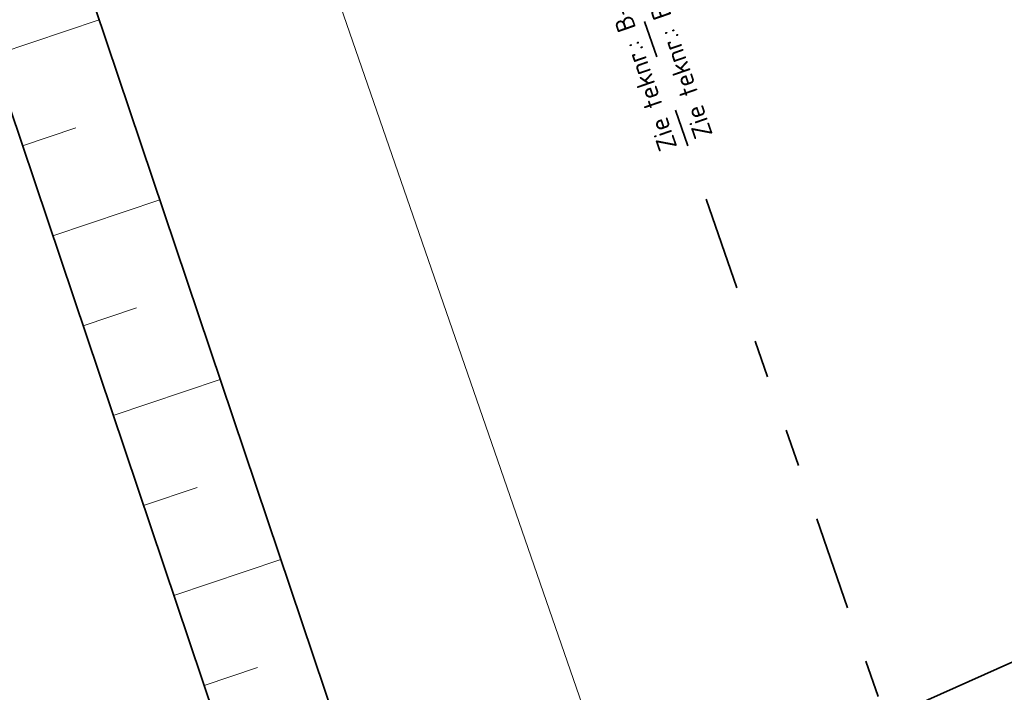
# Model space of a CAD drawing. Header units: metres. Extents: x 264779 to 275389, y 575281 to 580396.
# Tile 138 of 174: x 265452 to 265479, y 577048 to 577066. Entities that reach past the tile are written whole.
import ezdxf

# ---------------------------------------------------------------- set-up
doc = ezdxf.new("R2010")
doc.units = ezdxf.units.M
doc.linetypes.add('AL-TEKENBLADGRENS', pattern=[11.5, 2.5, -1.5, 1, -1.5, 1, -1.5, 2.5])
doc.layers.add('N-BH-KG-GRENS_PERCEEL-G', color=160, linetype='KG-PERCEEL', lineweight=18, true_color=0x003fff)
doc.layers.add('N-GV-GR-GRAS_BERMKRUIDENMENGSEL-A', color=7, linetype='Continuous', lineweight=18, true_color=0x00a500)
for name, color, linetype, lineweight in [('N-WE-GW-TALUD_KRUIN-G', 3, 'Continuous', 35), ('N-WE-GW-TALUD_TEEN-G', 94, 'Continuous', 35), ('N-WE-GW-TALUDARCERING_KORT-G', 90, 'Continuous', 18), ('N-WE-GW-TALUDARCERING_LANG-G', 60, 'Continuous', 13), ('N-WE-GW-WATERGANG_BODEM-G', 44, 'Continuous', 35), ('X-XX-AL-TEKENBLADGRENS-G', 7, 'AL-TEKENBLADGRENS', 35), ('X-XX-AL-TEKENBLADGRENS_01-T25', 7, 'Continuous', 35), ('X-XX-AL-TEKENBLADGRENS_02-T25', 7, 'Continuous', 35)]:
    doc.layers.add(name, color=color, linetype=linetype, lineweight=lineweight)
doc.layers.add('X-XX-AL-HULPLAAG-G', color=6, linetype='Continuous', lineweight=18, plot=False)
doc.styles.add('NLCS-ISO-M1000-T25', font='NLCS-ISO.ttf', dxfattribs={"height": 2.5})
doc.styles.get("Standard").update_dxf_attribs({"font": 'arial.ttf'})
doc.linetypes.add('KG-PERCEEL', pattern='A,2.75,-1,["P",Standard,S=0.9,R=0,X=-0.5,Y=-0.45],-1,2.75,-1,[5,NLCS.shx,S=0.375,R=0,X=0,Y=0],-1', length=9.5)

msp = doc.modelspace()

# ---------------------------------------------------------------- hatches: boundary and pattern name
at = {"layer": 'N-GV-GR-GRAS_BERMKRUIDENMENGSEL-A'}
h = msp.add_hatch(dxfattribs=at)
h.set_pattern_fill('AGR-KRUIDEN', color=256, scale=0.5625, pattern_type=2)
h.set_pattern_definition([(109.08852576, (53431.1034, 115509.4029), (-1.011904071, 0.4916046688), [0.2109375, -1.3800527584]), (64.08852576, (53431.1034, 115509.4029), (-1.0119040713, 0.491604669), [0.2109375, -0.9140625]), (154.08852576, (53431.1034, 115509.4029), (-0.491604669, -1.0119040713), [0.2109375, -0.9140625])])
edge = h.paths.add_edge_path()
edge.add_line((265484.848, 577087.914), (265484.816, 577087.903))
edge.add_line((265484.816, 577087.903), (265483.819, 577090.926))
edge.add_line((265483.819, 577090.926), (265474.958, 577087.994))
edge.add_line((265474.958, 577087.994), (265486.9, 577052.909))
edge.add_line((265486.9, 577052.909), (265485.574, 577052.458))
edge.add_line((265485.574, 577052.458), (265486.825, 577048.783))
edge.add_line((265486.825, 577048.783), (265491.664, 577035.232))
edge.add_line((265491.664, 577035.232), (265493.125, 577030.976))
edge.add_line((265493.125, 577030.976), (265496.388, 577032.097))
edge.add_line((265496.388, 577032.097), (265496.948, 577030.467))
edge.add_line((265496.948, 577030.467), (265497.109, 577030.149))
edge.add_line((265497.109, 577030.149), (265497.998, 577030.605))
edge.add_arc((265493.977, 577037.324), 7.83, 300.9027, 311.6516)
edge.add_line((265499.181, 577031.473), (265499.884, 577032.185))
edge.add_line((265499.884, 577032.185), (265490.375, 577059.873))
edge.add_line((265490.375, 577059.873), (265494.044, 577061.133))
edge.add_line((265494.044, 577061.133), (265484.848, 577087.914))

# ---------------------------------------------------------------- linework, layer by layer
at = {"layer": 'N-BH-KG-GRENS_PERCEEL-G'}
msp.add_lwpolyline([(265430.439, 577075.163), (265449.268, 577081.508), (265461.187, 577046.103), (265442.426, 577039.66)], close=True, dxfattribs=at)
at = {"layer": 'N-WE-GW-TALUD_KRUIN-G', "ltscale": 0.99999, "flags": 128}
msp.add_lwpolyline([(265466.455, 577021.817), (265464.93, 577026.222), (265460.636, 577038.336), (265458.344, 577045.145), (265447.382, 577077.707), (265373.974, 577052.971), (265360.233, 577048.341), (265335.165, 577039.894), (265353.14, 576986.241), (265353.384, 576985.512)], dxfattribs=at)
at = {"layer": 'N-WE-GW-TALUD_TEEN-G', "ltscale": 0.99999, "flags": 128}
msp.add_lwpolyline([(265480.523, 576989.832), (265477.025, 577000.018), (265475.89, 577003.445), (265474.095, 577008.771), (265472.147, 577014.446), (265472.161, 577014.451), (265471.983, 577014.969), (265469.903, 577021.026), (265469.903, 577021.026), (265469.725, 577021.544), (265469.711, 577021.539), (265467.762, 577027.214), (265463.472, 577039.316), (265461.187, 577046.103), (265449.268, 577081.508), (265373.016, 577055.814), (265359.275, 577051.184), (265331.369, 577041.781), (265350.295, 576985.288), (265350.578, 576984.443), (265351.305, 576982.272)], dxfattribs=at)
at = {"layer": 'N-WE-GW-TALUDARCERING_KORT-G'}
for p, q in [((265452.536, 577062.396), (265453.958, 577062.874)), ((265454.147, 577057.612), (265455.568, 577058.091)), ((265455.757, 577052.829), (265457.179, 577053.308)), ((265457.367, 577048.046), (265458.789, 577048.524))]:
    msp.add_line(p, q, dxfattribs=at)
at = {"layer": 'N-WE-GW-TALUDARCERING_LANG-G'}
for p, q in [((265451.731, 577064.787), (265454.574, 577065.745)), ((265453.342, 577060.004), (265456.185, 577060.961)), ((265454.952, 577055.221), (265457.795, 577056.178)), ((265456.562, 577050.437), (265459.405, 577051.395))]:
    msp.add_line(p, q, dxfattribs=at)
at = {"layer": 'N-WE-GW-WATERGANG_BODEM-G', "flags": 128}
msp.add_lwpolyline([(265465.571, 577042.728), (265483.058, 577050.545)], dxfattribs=at)
at = {"layer": 'X-XX-AL-HULPLAAG-G'}
msp.add_lwpolyline([(265512.192, 577111.429), (265452.467, 577090.761), (265504.759, 576939.653), (265564.484, 576960.321)], close=True, dxfattribs=at)
at = {"layer": 'X-XX-AL-TEKENBLADGRENS-G'}
msp.add_line((265453.059, 577112.011), (265508.617, 576951.464), dxfattribs=at)

# ---------------------------------------------------------------- next in the draw order: texts
at = {"layer": 'X-XX-AL-TEKENBLADGRENS_02-T25', "insert": (265469.483, 577062.207), "char_height": 0.5, "attachment_point": 1, "rotation": 109.0885, "style": 'NLCS-ISO-M1000-T25', "bg_fill": 3, "box_fill_scale": 1.1, "bg_fill_color": 256, "bg_fill_transparency": 0}
msp.add_mtext_dynamic_manual_height_columns('Zie teknr.: B-202223-004', width=10.505, gutter_width=2.5, heights=[0], dxfattribs=at)

# ---------------------------------------------------------------- next in the draw order: texts
at = {"layer": 'X-XX-AL-TEKENBLADGRENS_01-T25', "insert": (265470.428, 577062.534), "char_height": 0.5, "attachment_point": 1, "rotation": 109.0885, "style": 'NLCS-ISO-M1000-T25', "bg_fill": 3, "box_fill_scale": 1.1, "bg_fill_color": 256, "bg_fill_transparency": 0}
msp.add_mtext_dynamic_manual_height_columns('Zie teknr.: B-202223-010', width=10.605, gutter_width=2.5, heights=[0], dxfattribs=at)

doc.saveas('drawing.dxf')
